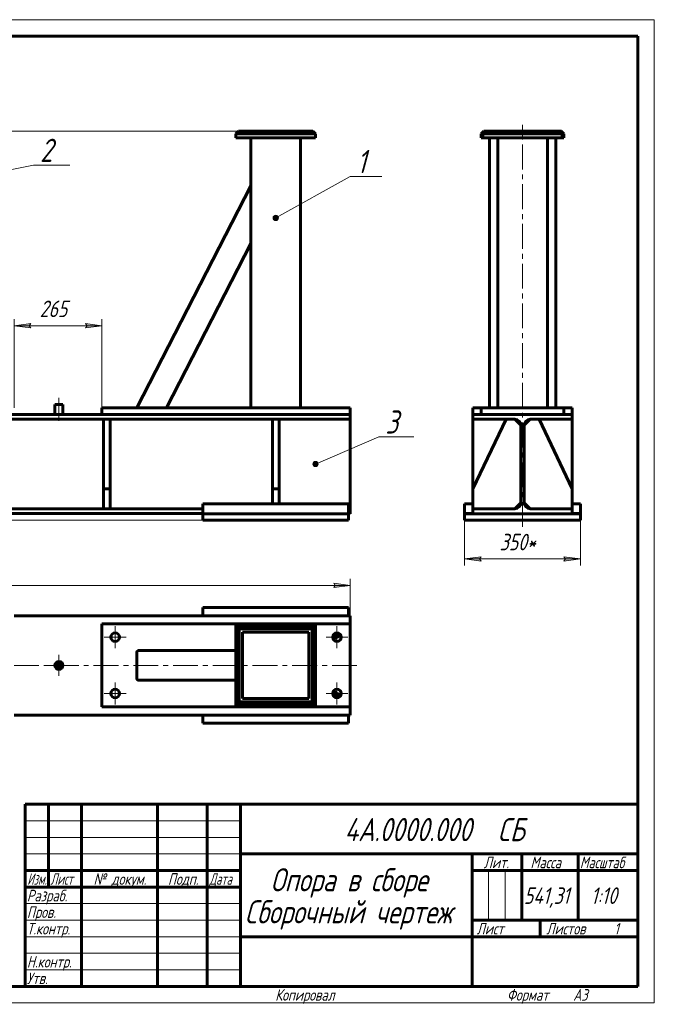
# Model space of a CAD drawing. Header units: millimetres. Extents: x 0 to 420, y 0 to 297.
# Tile 2 of 2: x 228 to 420, y 0 to 297. Entities that reach past the tile are written whole.
import ezdxf

# ---------------------------------------------------------------- set-up
doc = ezdxf.new("R2010")
doc.units = ezdxf.units.MM
for name, pattern in [('K5LT_AXLED', [12, 7.5, -1.5, 1.5, -1.5]), ('K5LT_BASIC', [0]), ('K5LT_THIN', [0])]:
    doc.linetypes.add(name, pattern=pattern)
doc.layers.add('Системный слой', color=7, linetype='Continuous')
doc.layers.add('Системный слой (1)', color=7, linetype='Continuous', true_color=0x6c6c6c)
doc.styles.add('KDIMTEXTSTYLE', font='GOST_AU.SHX', dxfattribs={"width": 0.96, "oblique": 15, "height": 5})
doc.styles.add('KTEXTSTYLE', font='GOST_AU.SHX', dxfattribs={"width": 0.96, "height": 5})
doc.dimstyles.new('KDIMSTYLE (0.10)', dxfattribs={"dimtxt": 5, "dimasz": 1, "dimexe": 2, "dimexo": 0, "dimgap": 1, "dimtad": 1, "dimlfac": 10, "dimtxsty": 'KDIMTEXTSTYLE', "dimsah": 1, "dimcen": 0, "dimdle": 1, "dimadec": 0, "dimazin": 0, "dimtfac": 0.667, "dimtmove": 0, "dimatfit": 3, "dimfxl": 1, "dimtvp": 1, "dimtolj": 1, "dimtzin": 0, "dimarcsym": 0})

# ---------------------------------------------------------------- blocks, each defined once
blk = doc.blocks.new('U0')
at = {"layer": 'Системный слой (1)', "color": 150, "linetype": 'K5LT_BASIC', "lineweight": 60, "true_color": 0x0080ff}
for p, q in [((123.16, 147.79), (70.16, 147.79)), ((283.66, 147.79), (167.16, 147.79)), ((328.16, 147.79), (327.66, 147.79))]:
    blk.add_line(p, q, dxfattribs=at)
blk = doc.blocks.new('U1')
at = {"layer": 'Системный слой (1)', "color": 150, "linetype": 'K5LT_BASIC', "lineweight": 60, "true_color": 0x0080ff}
for p, q in [((123.16, 149.29), (70.16, 149.29)), ((283.66, 149.29), (167.16, 149.29)), ((328.16, 149.29), (327.66, 149.29))]:
    blk.add_line(p, q, dxfattribs=at)
blk = doc.blocks.new('D0')
at = {"layer": 'Системный слой (1)'}
for points in [[(52.82, 258.29), (52.16, 263.29), (51.51, 258.29), (52.16, 258.79)], [(52.16, 145.79), (52.82, 150.79), (52.16, 150.29), (51.51, 150.79)]]:
    blk.add_hatch(color=7, dxfattribs=at).paths.add_polyline_path(points)
at = {"layer": 'Системный слой (1)', "color": 7, "linetype": 'K5LT_THIN', "lineweight": 18}
for p, q in [((294.46, 263.29), (50.16, 263.29)), ((51.51, 258.29), (52.16, 263.29)), ((52.16, 263.29), (52.82, 258.29)), ((52.16, 258.79), (51.51, 258.29)), ((52.82, 258.29), (52.16, 258.79)), ((52.16, 145.79), (51.51, 150.79)), ((51.51, 150.79), (52.16, 150.29)), ((52.16, 150.29), (52.82, 150.79)), ((52.82, 150.79), (52.16, 145.79)), ((283.66, 145.79), (50.16, 145.79))]:
    blk.add_line(p, q, dxfattribs=at)
blk.add_wipeout([(51.16, 196.95), (43.78, 196.95), (43.78, 211.52), (51.16, 211.52)]).dxf.layer = 'Системный слой (1)'
blk.add_line((52.16, 263.29), (52.16, 145.79), dxfattribs=at)
at = {"layer": 'Системный слой (1)', "color": 7, "insert": (44.58, 196.95), "char_height": 5, "attachment_point": 1, "rotation": 90, "style": 'KTEXTSTYLE'}
blk.add_mtext('\\H5.0;\\W1.000;\\Q15;\\Q15;\\W0.965;1175*', dxfattribs=at)
blk = doc.blocks.new('KDIMARROW_01')
at = {"layer": 'Системный слой'}
blk.add_hatch(color=0, dxfattribs=at).paths.add_polyline_path([(0, 0), (-5, 0.66), (-4.5, 0), (-5, -0.66)])
at = {"layer": 'Системный слой', "color": 0, "linetype": 'K5LT_THIN', "lineweight": 18}
for p, q in [((-4.5, 0), (-5, 0.66)), ((-5, 0.66), (0, 0)), ((0, 0), (-5, -0.66)), ((-5, -0.66), (-4.5, 0)), ((0, 0), (-1, 0))]:
    blk.add_line(p, q, dxfattribs=at)
blk = doc.blocks.new('D1')
at = {"layer": 'Системный слой (1)'}
for points in [[(231.66, 203.91), (231.16, 204.57), (231.66, 205.23), (226.66, 204.57)], [(248.16, 203.91), (253.16, 204.57), (248.16, 205.23), (248.66, 204.57)]]:
    blk.add_hatch(color=7, dxfattribs=at).paths.add_polyline_path(points)
at = {"layer": 'Системный слой (1)', "color": 7, "linetype": 'K5LT_THIN', "lineweight": 18}
for p, q in [((226.66, 179.79), (226.66, 206.57)), ((226.66, 204.57), (231.66, 205.23)), ((231.66, 205.23), (231.16, 204.57)), ((248.66, 204.57), (248.16, 205.23)), ((248.16, 205.23), (253.16, 204.57)), ((253.16, 179.79), (253.16, 206.57)), ((231.66, 203.91), (226.66, 204.57)), ((231.16, 204.57), (231.66, 203.91)), ((253.16, 204.57), (248.16, 203.91)), ((248.16, 203.91), (248.66, 204.57))]:
    blk.add_line(p, q, dxfattribs=at)
blk.add_wipeout([(234.37, 205.57), (234.37, 212.95), (245.01, 212.95), (245.01, 205.57)]).dxf.layer = 'Системный слой (1)'
blk.add_line((253.16, 204.57), (226.66, 204.57), dxfattribs=at)
at = {"layer": 'Системный слой (1)', "color": 7, "insert": (234.37, 212.16), "char_height": 5, "attachment_point": 1, "style": 'KTEXTSTYLE'}
blk.add_mtext('\\H5.0;\\W1.000;\\Q15;\\Q15;\\W0.965;265', dxfattribs=at)
blk = doc.blocks.new('U2')
at = {"layer": 'Системный слой (1)'}
blk.add_hatch(color=7, dxfattribs=at).paths.add_polyline_path([(306.46, 237.12), (306.38, 237.46), (306.16, 237.74), (305.84, 237.9), (305.48, 237.9), (305.16, 237.74), (304.94, 237.47), (304.86, 237.12), (304.94, 236.77), (305.16, 236.49), (305.47, 236.34), (305.83, 236.34), (306.15, 236.49), (306.38, 236.76), (306.46, 237.11)])
at = {"layer": 'Системный слой (1)', "color": 7, "linetype": 'K5LT_THIN', "lineweight": 18}
for q in [(305.66, 237.12), (337.67, 249.64)]:
    blk.add_line((328.16, 249.64), q, dxfattribs=at)
blk.add_arc((305.66, 237.12), 0.8, 0, 360, dxfattribs=at)
at = {"layer": 'Системный слой (1)', "color": 7, "insert": (330.16, 257.64), "char_height": 7, "attachment_point": 1, "style": 'KTEXTSTYLE'}
blk.add_mtext('\\H5.0;\\W1.000;\\Q15;\\Q15;\\W0.965;\\H7.00;{\\c16711680;1}', dxfattribs=at)
blk = doc.blocks.new('U3')
at = {"layer": 'Системный слой (1)'}
blk.add_hatch(color=7, dxfattribs=at).paths.add_polyline_path([(318.46, 162.79), (318.38, 163.13), (318.16, 163.41), (317.84, 163.57), (317.48, 163.57), (317.16, 163.41), (316.94, 163.14), (316.86, 162.79), (316.94, 162.44), (317.16, 162.16), (317.47, 162.01), (317.83, 162.01), (318.15, 162.16), (318.38, 162.43), (318.46, 162.78)])
at = {"layer": 'Системный слой (1)', "color": 7, "linetype": 'K5LT_THIN', "lineweight": 18}
for q in [(317.66, 162.79), (347.4, 170.98)]:
    blk.add_line((336.78, 170.98), q, dxfattribs=at)
blk.add_arc((317.66, 162.79), 0.8, 0, 360, dxfattribs=at)
at = {"layer": 'Системный слой (1)', "color": 7, "insert": (338.78, 178.98), "char_height": 7, "attachment_point": 1, "style": 'KTEXTSTYLE'}
blk.add_mtext('\\H5.0;\\W1.000;\\Q15;\\Q15;\\W0.965;\\H7.00;{\\c16711680;3}', dxfattribs=at)
blk = doc.blocks.new('U4')
at = {"layer": 'Системный слой (1)'}
blk.add_hatch(color=7, dxfattribs=at).paths.add_polyline_path([(201.96, 246.84), (201.88, 247.19), (201.66, 247.46), (201.34, 247.62), (200.98, 247.62), (200.66, 247.47), (200.44, 247.19), (200.36, 246.84), (200.44, 246.5), (200.66, 246.22), (200.97, 246.06), (201.33, 246.06), (201.65, 246.21), (201.88, 246.49), (201.96, 246.83)])
at = {"layer": 'Системный слой (1)', "color": 7, "linetype": 'K5LT_THIN', "lineweight": 18}
for q in [(201.16, 246.84), (243.48, 253.04)]:
    blk.add_line((232.49, 253.04), q, dxfattribs=at)
blk.add_arc((201.16, 246.84), 0.8, 0, 360, dxfattribs=at)
at = {"layer": 'Системный слой (1)', "color": 7, "insert": (234.49, 261.04), "char_height": 7, "attachment_point": 1, "style": 'KTEXTSTYLE'}
blk.add_mtext('\\H5.0;\\W1.000;\\Q15;\\Q15;\\W0.965;\\H7.00;{\\c16711680;2}', dxfattribs=at)
blk = doc.blocks.new('U7')
at = {"layer": 'Системный слой (1)', "color": 150, "linetype": 'K5LT_BASIC', "lineweight": 60, "true_color": 0x0080ff}
for p, q in [((381.02, 150.79), (380.74, 150.79)), ((397.72, 150.79), (395.22, 150.79))]:
    blk.add_line(p, q, dxfattribs=at)
blk = doc.blocks.new('U8')
at = {"layer": 'Системный слой (1)', "color": 150, "linetype": 'K5LT_BASIC', "lineweight": 60, "true_color": 0x0080ff}
for p, q in [((368.52, 263.29), (369.02, 263.29)), ((391.42, 263.29), (391.92, 263.29))]:
    blk.add_line(p, q, dxfattribs=at)
blk = doc.blocks.new('U9')
at = {"layer": 'Системный слой (1)', "color": 150, "linetype": 'K5LT_BASIC', "lineweight": 60, "true_color": 0x0080ff}
for p, q in [((368.22, 262.49), (367.72, 262.49)), ((392.72, 262.49), (392.22, 262.49))]:
    blk.add_line(p, q, dxfattribs=at)
blk = doc.blocks.new('U10')
at = {"layer": 'Системный слой (1)', "color": 150, "linetype": 'K5LT_BASIC', "lineweight": 60, "true_color": 0x0080ff}
for p, q in [((368.22, 261.29), (367.72, 261.29)), ((392.72, 261.29), (392.22, 261.29))]:
    blk.add_line(p, q, dxfattribs=at)
blk = doc.blocks.new('U11')
at = {"layer": 'Системный слой (1)', "color": 150, "linetype": 'K5LT_BASIC', "lineweight": 60, "true_color": 0x0080ff}
for p, q in [((362.72, 150.79), (365.22, 150.79)), ((379.42, 150.79), (379.69, 150.79))]:
    blk.add_line(p, q, dxfattribs=at)
blk = doc.blocks.new('U12')
at = {"layer": 'Системный слой (1)', "color": 150, "linetype": 'K5LT_BASIC', "lineweight": 60, "true_color": 0x0080ff}
for p, q in [((362.72, 147.79), (365.22, 147.79)), ((395.22, 147.79), (397.72, 147.79))]:
    blk.add_line(p, q, dxfattribs=at)
blk = doc.blocks.new('U13')
at = {"layer": 'Системный слой (1)', "color": 150, "linetype": 'K5LT_BASIC', "lineweight": 60, "true_color": 0x0080ff}
for p, q in [((365.22, 179.79), (367.72, 179.79)), ((392.72, 179.79), (395.22, 179.79))]:
    blk.add_line(p, q, dxfattribs=at)
blk = doc.blocks.new('D2')
at = {"layer": 'Системный слой (1)'}
for points in [[(367.72, 133.46), (367.22, 134.12), (367.72, 134.78), (362.72, 134.12)], [(397.72, 134.12), (392.72, 134.78), (393.22, 134.12), (392.72, 133.46)]]:
    blk.add_hatch(color=7, dxfattribs=at).paths.add_polyline_path(points)
at = {"layer": 'Системный слой (1)', "color": 7, "linetype": 'K5LT_THIN', "lineweight": 18}
for p, q in [((362.72, 145.79), (362.72, 132.12)), ((397.72, 145.79), (397.72, 132.12)), ((362.72, 134.12), (367.72, 134.78)), ((367.72, 133.46), (362.72, 134.12)), ((367.72, 134.78), (367.22, 134.12)), ((367.22, 134.12), (367.72, 133.46)), ((393.22, 134.12), (392.72, 134.78)), ((392.72, 134.78), (397.72, 134.12)), ((397.72, 134.12), (392.72, 133.46)), ((392.72, 133.46), (393.22, 134.12))]:
    blk.add_line(p, q, dxfattribs=at)
blk.add_wipeout([(373.29, 135.12), (373.29, 142.5), (386.59, 142.5), (386.59, 135.12)]).dxf.layer = 'Системный слой (1)'
blk.add_line((362.72, 134.12), (397.72, 134.12), dxfattribs=at)
at = {"layer": 'Системный слой (1)', "color": 7, "insert": (373.29, 141.71), "char_height": 5, "attachment_point": 1, "style": 'KTEXTSTYLE'}
blk.add_mtext('\\H5.0;\\W1.000;\\Q15;\\Q15;\\W0.965;350*', dxfattribs=at)
blk = doc.blocks.new('U14')
at = {"layer": 'Системный слой (1)', "color": 150, "linetype": 'K5LT_BASIC', "lineweight": 60, "true_color": 0x0080ff}
for p, q in [((171.66, 116.96), (70.16, 116.96)), ((328.16, 116.96), (226.66, 116.96))]:
    blk.add_line(p, q, dxfattribs=at)
blk = doc.blocks.new('U15')
at = {"layer": 'Системный слой (1)', "color": 150, "linetype": 'K5LT_BASIC', "lineweight": 60, "true_color": 0x0080ff}
for p, q in [((328.16, 116.96), (328.16, 114.46)), ((328.16, 89.46), (328.16, 86.96))]:
    blk.add_line(p, q, dxfattribs=at)
blk = doc.blocks.new('U16')
at = {"layer": 'Системный слой (1)', "color": 150, "linetype": 'K5LT_BASIC', "lineweight": 60, "true_color": 0x0080ff}
for p, q in [((171.66, 86.96), (70.16, 86.96)), ((328.16, 86.96), (226.66, 86.96))]:
    blk.add_line(p, q, dxfattribs=at)
blk = doc.blocks.new('D3')
at = {"layer": 'Системный слой (1)'}
for points in [[(75.16, 125.47), (74.66, 126.12), (75.16, 126.78), (70.16, 126.12)], [(323.16, 125.47), (328.16, 126.12), (323.16, 126.78), (323.66, 126.12)]]:
    blk.add_hatch(color=7, dxfattribs=at).paths.add_polyline_path(points)
at = {"layer": 'Системный слой (1)', "color": 7, "linetype": 'K5LT_THIN', "lineweight": 18}
for p, q in [((70.16, 114.46), (70.16, 128.12)), ((328.16, 114.46), (328.16, 128.12)), ((70.16, 126.12), (75.16, 126.78)), ((75.16, 125.47), (70.16, 126.12)), ((75.16, 126.78), (74.66, 126.12)), ((74.66, 126.12), (75.16, 125.47)), ((323.66, 126.12), (323.16, 126.78)), ((323.16, 126.78), (328.16, 126.12)), ((328.16, 126.12), (323.16, 125.47)), ((323.16, 125.47), (323.66, 126.12))]:
    blk.add_line(p, q, dxfattribs=at)
blk.add_wipeout([(190.51, 127.12), (190.51, 134.51), (207.12, 134.51), (207.12, 127.12)]).dxf.layer = 'Системный слой (1)'
blk.add_line((70.16, 126.12), (328.16, 126.12), dxfattribs=at)
at = {"layer": 'Системный слой (1)', "color": 7, "insert": (190.51, 133.71), "char_height": 5, "attachment_point": 1, "style": 'KTEXTSTYLE'}
blk.add_mtext('\\H5.0;\\W1.000;\\Q15;\\Q15;\\W0.965;2580*', dxfattribs=at)
blk = doc.blocks.new('U27')
at = {"layer": 'Системный слой (1)', "color": 30, "linetype": 'K5LT_AXLED', "lineweight": 18, "true_color": 0xff8000}
for q in [(240.16, 105.16), (236.96, 101.96), (243.36, 101.96), (240.16, 98.76)]:
    blk.add_line((240.16, 101.96), q, dxfattribs=at)
blk = doc.blocks.new('U28')
at = {"layer": 'Системный слой (1)', "color": 30, "linetype": 'K5LT_AXLED', "lineweight": 18, "true_color": 0xff8000}
for q in [(257.16, 96.76), (253.86, 93.46), (260.46, 93.46), (257.16, 90.16)]:
    blk.add_line((257.16, 93.46), q, dxfattribs=at)
blk = doc.blocks.new('U29')
at = {"layer": 'Системный слой (1)', "color": 30, "linetype": 'K5LT_AXLED', "lineweight": 18, "true_color": 0xff8000}
for q in [(257.16, 113.76), (253.86, 110.46), (260.46, 110.46), (257.16, 107.16)]:
    blk.add_line((257.16, 110.46), q, dxfattribs=at)
blk = doc.blocks.new('U30')
at = {"layer": 'Системный слой (1)', "color": 30, "linetype": 'K5LT_AXLED', "lineweight": 18, "true_color": 0xff8000}
for q in [(324.16, 96.76), (320.86, 93.46), (327.46, 93.46), (324.16, 90.16)]:
    blk.add_line((324.16, 93.46), q, dxfattribs=at)
blk = doc.blocks.new('U31')
at = {"layer": 'Системный слой (1)', "color": 30, "linetype": 'K5LT_AXLED', "lineweight": 18, "true_color": 0xff8000}
for q in [(324.16, 113.76), (320.86, 110.46), (327.46, 110.46), (324.16, 107.16)]:
    blk.add_line((324.16, 110.46), q, dxfattribs=at)
blk = doc.blocks.new('U32')
at = {"color": 7, "linetype": 'K5LT_THIN', "lineweight": 18}
for p, q in [((0, 297), (420, 297)), ((420, 297), (420, 0)), ((230, 55), (295, 55)), ((230, 50), (295, 50)), ((230, 45), (295, 45)), ((369.96, 25), (369.96, 40)), ((374.98, 25), (374.98, 40)), ((230, 30), (295, 30)), ((230, 25), (295, 25)), ((230, 20), (295, 20)), ((230, 15), (295, 15)), ((230, 10), (295, 10)), ((420, 0), (0, 0))]:
    blk.add_line(p, q, dxfattribs=at)
at = {"color": 150, "linetype": 'K5LT_BASIC', "lineweight": 60, "true_color": 0x0080ff}
for p, q in [((20, 292), (415, 292)), ((415, 292), (415, 5)), ((230, 60), (415, 60)), ((230, 5), (230, 60)), ((237, 35), (237, 60)), ((247, 5), (247, 60)), ((270, 5), (270, 60)), ((285, 5), (285, 60)), ((295, 5), (295, 60)), ((295, 45), (415, 45)), ((365, 5), (365, 45)), ((380, 25), (380, 45)), ((397, 25), (397, 45)), ((230, 40), (295, 40)), ((365, 40), (380, 40)), ((380, 40), (415, 40)), ((230, 35), (295, 35)), ((365, 25), (415, 25)), ((385.57, 20), (385.57, 25)), ((295, 20), (365, 20)), ((365, 20), (415, 20)), ((415, 5), (20, 5))]:
    blk.add_line(p, q, dxfattribs=at)
at = {"color": 7, "attachment_point": 1, "style": 'KTEXTSTYLE'}
for s, insert, char_height in [('\\H5.0;\\W1.000;\\Q15;\\Q15;\\W0.965;\\H7.00;4А.0000.000', (326.41, 55.86), 7), ('\\H5.0;\\W1.000;\\Q15;\\Q15;\\W0.965;\\H7.00; ', (369.75, 55.86), 7), ('\\H5.0;\\W1.000;\\Q15;\\Q15;\\W0.965;\\H7.00;СБ', (372.71, 55.86), 7), ('\\H5.0;\\W1.000;\\Q15;\\Q15;\\W0.965;\\H3.50;Лит.', (368.47, 44.18), 3.5), ('\\H5.0;\\W1.000;\\Q15;\\Q15;\\W0.965;\\H3.50;Масса', (382.58, 44.18), 3.5), ('\\H5.0;\\W1.000;\\Q15;\\Q15;\\W0.930;\\H3.50;Масштаб', (397.52, 44.18), 3.5), ('\\H5.0;\\W1.000;\\Q15;\\Q15;\\W0.784;\\H3.50;Изм.', (230.62, 39.18), 3.5), ('\\H5.0;\\W1.000;\\Q15;\\Q15;\\W0.799;\\H3.50;Лист', (237.61, 39.18), 3.5), ('\\H5.0;\\W1.000;\\Q15;\\Q15;\\W0.965;\\H3.50;№ докум.', (250.63, 39.18), 3.5), ('\\H5.0;\\W1.000;\\Q15;\\Q15;\\W0.965;\\H3.50;Подп.', (273.1, 39.18), 3.5), ('\\H5.0;\\W1.000;\\Q15;\\Q15;\\W0.799;\\H3.50;Дата', (285.61, 39.18), 3.5), ('\\H5.0;\\W1.000;\\Q15;\\Q15;\\W0.965;\\H7.00;Опора в сборе', (304.09, 40.69), 7), ('\\H5.0;\\W1.000;\\Q15;\\Q15;\\W0.965;\\H3.50;Разраб.', (230.5, 34.18), 3.5), ('\\H5.0;\\W1.000;\\Q15;\\Q15;\\W0.965;541,31', (380.58, 34.9), 5), ('\\H5.0;\\W1.000;\\Q15;\\Q15;\\W0.965;{\\c16711680;1:10}', (400.86, 34.9), 5), ('\\H5.0;\\W1.000;\\Q15;\\Q15;\\W0.965;\\H7.00;Сборочный чертеж', (296.31, 31.02), 7), ('\\H5.0;\\W1.000;\\Q15;\\Q15;\\W0.965;\\H3.50;Пров.', (230.5, 29.18), 3.5), ('\\H5.0;\\W1.000;\\Q15;\\Q15;\\W0.965;\\H3.50;Т.контр.', (230.5, 24.18), 3.5), ('\\H5.0;\\W1.000;\\Q15;\\Q15;\\W0.965;\\H3.50;Лист', (366.32, 24.18), 3.5), ('\\H5.0;\\W1.000;\\Q15;\\Q15;\\W0.965;\\H3.50;Листов', (387.36, 24.18), 3.5), ('\\H5.0;\\W1.000;\\Q15;\\Q15;\\W0.965;\\H3.50;1', (407.91, 24.18), 3.5), ('\\H5.0;\\W1.000;\\Q15;\\Q15;\\W0.965;\\H3.50;Н.контр.', (230.5, 14.18), 3.5), ('\\H5.0;\\W1.000;\\Q15;\\Q15;\\W0.965;\\H3.50;Утв.', (230.5, 9.18), 3.5), ('\\H5.0;\\W1.000;\\Q15;\\Q15;\\W0.965;\\H3.50;Копировал', (305.5, 4.18), 3.5), ('\\H5.0;\\W1.000;\\Q15;\\Q15;\\W0.965;\\H3.50;Формат', (375.5, 4.18), 3.5), ('\\H5.0;\\W1.000;\\Q15;\\Q15;\\W0.965;\\H3.50;A3', (395.5, 4.18), 3.5)]:
    blk.add_mtext(s, dxfattribs=dict(at, insert=insert, char_height=char_height))

msp = doc.modelspace()

# ---------------------------------------------------------------- linework, layer by layer
at = {"layer": 'Системный слой (1)', "color": 150, "linetype": 'K5LT_BASIC', "lineweight": 60, "true_color": 0x0080ff}
for p, q in [((294.4581, 263.2875), (293.6581, 262.4875)), ((317.6581, 262.4875), (293.6581, 262.4875)), ((293.6581, 262.4875), (293.6581, 261.2875)), ((294.4581, 263.2875), (316.8581, 263.2875)), ((317.6581, 262.4875), (316.8581, 263.2875)), ((317.6581, 262.4875), (317.6581, 261.2875)), ((367.7167, 262.4875), (368.5167, 263.2875)), ((367.7167, 262.4875), (367.7167, 261.2875)), ((368.2167, 262.4875), (369.0167, 263.2875)), ((392.2167, 262.4875), (368.2167, 262.4875)), ((368.2167, 262.4875), (368.2167, 261.2875)), ((369.0167, 263.2875), (391.4167, 263.2875)), ((392.2167, 262.4875), (391.4167, 263.2875)), ((392.7167, 262.4875), (391.9167, 263.2875)), ((392.2167, 262.4875), (392.2167, 261.2875)), ((392.7167, 262.4875), (392.7167, 261.2875)), ((317.6581, 261.2875), (293.6581, 261.2875)), ((298.1581, 261.2875), (298.1581, 179.7875)), ((313.1581, 261.2875), (313.1581, 179.7875)), ((392.2167, 261.2875), (368.2167, 261.2875)), ((370.2167, 261.2875), (370.2167, 179.7875)), ((372.7167, 261.2875), (372.7167, 179.7875)), ((387.7167, 261.2875), (387.7167, 179.7875)), ((390.2167, 261.2875), (390.2167, 179.7875)), ((263.674, 179.7875), (298.1581, 246.8398)), ((272.67, 179.7875), (298.1581, 229.3476)), ((238.9581, 180.7875), (238.9581, 177.7875)), ((238.9581, 180.7875), (241.3581, 180.7875)), ((241.3581, 180.7875), (241.3581, 177.7875)), ((253.1581, 179.7875), (328.1581, 179.7875)), ((253.1581, 179.7875), (253.1581, 177.7875)), ((328.1581, 179.7875), (328.1581, 177.7875)), ((365.2167, 179.7875), (365.2167, 177.7875)), ((367.7167, 179.7875), (367.7167, 177.7875)), ((367.7167, 179.7875), (392.7167, 179.7875)), ((392.7167, 179.7875), (392.7167, 177.7875)), ((395.2167, 179.7875), (395.2167, 177.7875)), ((328.1581, 177.7875), (70.1581, 177.7875)), ((328.1581, 176.2875), (70.1581, 176.2875)), ((253.6581, 155.2875), (253.6581, 176.2875)), ((255.6581, 155.2875), (255.6581, 176.2875)), ((304.6581, 155.2875), (304.6581, 176.2875)), ((306.6581, 155.2875), (306.6581, 176.2875)), ((328.1581, 177.7875), (328.1581, 176.2875)), ((328.1581, 176.2875), (328.1581, 174.4875)), ((365.2167, 176.2875), (365.2167, 177.7875)), ((365.2167, 177.7875), (395.2167, 177.7875)), ((377.9167, 176.2875), (365.2167, 176.2875)), ((365.2167, 155.2875), (365.2167, 176.2875)), ((365.2167, 155.2875), (375.2167, 176.2875)), ((367.7167, 177.7875), (392.7167, 177.7875)), ((377.9167, 176.2875), (379.7167, 174.4875)), ((382.5167, 176.2875), (380.7167, 174.4875)), ((395.2167, 176.2875), (382.5167, 176.2875)), ((395.2167, 155.2875), (385.2167, 176.2875)), ((395.2167, 177.7875), (395.2167, 176.2875)), ((395.2167, 155.2875), (395.2167, 176.2875)), ((328.1581, 174.4875), (328.1581, 151.0875)), ((379.7167, 151.0875), (379.7167, 174.4875)), ((380.7167, 174.4875), (380.7167, 151.0875)), ((253.6581, 149.2875), (253.6581, 155.2875)), ((253.6581, 155.2875), (255.6581, 155.2875)), ((255.6581, 149.2875), (255.6581, 155.2875)), ((304.6581, 150.7875), (304.6581, 155.2875)), ((304.6581, 155.2875), (306.6581, 155.2875)), ((306.6581, 150.7875), (306.6581, 155.2875)), ((365.2167, 149.2875), (365.2167, 155.2875)), ((395.2167, 149.2875), (395.2167, 155.2875)), ((253.6581, 149.2875), (255.6581, 149.2875)), ((283.6581, 147.7875), (283.6581, 150.7875)), ((327.6581, 150.7875), (283.6581, 150.7875)), ((327.6581, 147.7875), (327.6581, 150.7875)), ((328.1581, 151.0875), (328.1581, 149.2875)), ((328.1581, 149.2875), (328.1581, 147.7875)), ((362.7167, 147.7875), (362.7167, 150.7875)), ((365.2167, 149.2875), (377.9167, 149.2875)), ((365.2167, 147.7875), (365.2167, 149.2875)), ((379.7167, 151.0875), (377.9167, 149.2875)), ((379.6916, 150.7875), (377.9167, 149.2875)), ((380.7167, 151.0875), (382.5167, 149.2875)), ((380.7419, 150.7875), (382.5167, 149.2875)), ((382.5167, 149.2875), (395.2167, 149.2875)), ((395.2167, 149.2875), (395.2167, 147.7875)), ((397.7167, 147.7875), (397.7167, 150.7875)), ((283.6581, 147.7875), (327.6581, 147.7875)), ((283.6581, 147.7875), (283.6581, 145.7875)), ((327.6581, 147.7875), (283.6581, 147.7875)), ((283.6581, 145.7875), (327.6581, 145.7875)), ((327.6581, 147.7875), (327.6581, 145.7875)), ((365.2167, 147.7875), (362.7167, 147.7875)), ((362.7167, 147.7875), (362.7167, 145.7875)), ((362.7167, 145.7875), (397.7167, 145.7875)), ((395.2167, 147.7875), (365.2167, 147.7875)), ((395.2167, 147.7875), (397.7167, 147.7875)), ((397.7167, 147.7875), (397.7167, 145.7875)), ((283.6581, 119.4615), (283.6581, 116.9615)), ((283.6581, 119.4615), (327.6581, 119.4615)), ((327.6581, 119.4615), (327.6581, 116.9615)), ((328.1581, 114.4615), (253.1581, 114.4615)), ((253.1581, 114.4615), (253.1581, 89.4615)), ((294.4581, 113.1615), (293.6581, 113.9615)), ((293.6581, 89.9615), (293.6581, 113.9615)), ((293.6581, 113.9615), (317.6581, 113.9615)), ((294.4581, 113.1615), (294.4581, 90.7615)), ((316.8581, 113.1615), (294.4581, 113.1615)), ((317.6581, 113.9615), (316.8581, 113.1615)), ((316.8581, 90.7615), (316.8581, 113.1615)), ((317.6581, 113.9615), (317.6581, 89.9615)), ((328.1581, 89.4615), (328.1581, 114.4615)), ((316.6581, 112.9615), (294.6581, 112.9615)), ((294.6581, 112.9615), (294.6581, 90.9615)), ((295.6581, 111.9615), (295.6581, 91.9615)), ((315.6581, 111.9615), (295.6581, 111.9615)), ((315.6581, 91.9615), (315.6581, 111.9615)), ((316.6581, 90.9615), (316.6581, 112.9615)), ((322.9211, 110.0615), (323.1581, 110.0615)), ((263.674, 98.0615), (263.674, 105.8615)), ((264.3487, 106.4615), (293.6581, 106.4615)), ((264.3487, 97.4615), (293.6581, 97.4615)), ((323.1581, 93.8615), (322.9211, 93.8615)), ((253.1581, 89.4615), (328.1581, 89.4615)), ((294.4581, 90.7615), (293.6581, 89.9615)), ((317.6581, 89.9615), (293.6581, 89.9615)), ((294.4581, 90.7615), (316.8581, 90.7615)), ((294.6581, 90.9615), (316.6581, 90.9615)), ((295.6581, 91.9615), (315.6581, 91.9615)), ((317.6581, 89.9615), (316.8581, 90.7615)), ((283.6581, 84.4615), (283.6581, 86.9615)), ((327.6581, 84.4615), (327.6581, 86.9615)), ((327.6581, 84.4615), (283.6581, 84.4615))]:
    msp.add_line(p, q, dxfattribs=at)
at = {"layer": 'Системный слой (1)', "color": 30, "linetype": 'K5LT_AXLED', "lineweight": 18, "true_color": 0xff8000}
msp.add_line((330.1581, 101.9615), (68.1581, 101.9615), dxfattribs=at)
at = {"layer": 'Системный слой (1)', "color": 150, "linetype": 'K5LT_BASIC', "lineweight": 60, "true_color": 0x0080ff}
for centre, radius in [((257.1581, 110.4615), 1.3), ((324.1581, 110.4615), 1.3), ((240.1581, 101.9615), 1.2), ((240.1581, 101.9615), 0.6), ((257.1581, 93.4615), 1.3), ((324.1581, 93.4615), 1.3)]:
    msp.add_circle(centre, radius, dxfattribs=at)
for centre, radius, start, end in [((377.9167, 174.4875), 1.8, 0, 90), ((382.5167, 174.4875), 1.8, 90, 180), ((377.9167, 151.0875), 1.8, 270, 0), ((382.5167, 151.0875), 1.8, 180, 270), ((322.1581, 111.9615), 1.9, 292.446685, 353.813519), ((323.1581, 111.9615), 1.9, 270, 344.692283), ((322.1581, 91.9615), 1.9, 6.186481, 67.553315), ((323.1581, 91.9615), 1.9, 15.307717, 90)]:
    msp.add_arc(centre, radius, start, end, dxfattribs=at)
for points in [[(264.3487, 106.4615), (263.9535, 106.4615), (263.674, 106.213), (263.674, 105.8615)], [(263.674, 98.0615), (263.674, 97.71), (263.9535, 97.4615), (264.3487, 97.4615)]]:
    msp.add_rational_spline(points, [1, 0.804737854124, 0.804737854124, 1], degree=3, dxfattribs=at)

# ---------------------------------------------------------------- block references
at = {"layer": 'Системный слой (1)'}
for name in ['U9', 'U8', 'U10', 'U2', 'U3', 'U13', 'U1', 'U11', 'U7', 'U0', 'U12', 'U14', 'U15', 'U27', 'U28', 'U30', 'U16']:
    msp.add_blockref(name, (0, 0), dxfattribs=at)

# ---------------------------------------------------------------- next in the draw order: dimensions: what is measured, and where the dimension line sits
at = {"layer": 'Системный слой (1)', "color": 7}
dim = msp.add_linear_dim(base=(52.1648, 263.2875), p1=(283.6581, 145.7875), p2=(294.4581, 263.2875), angle=90, dimstyle='KDIMSTYLE (0.10)', override={"dimexo": 0, "dimpost": '\\H5.0;\\W0.965;\\Q15;<>\\H5.0;\\W0.965;\\Q15;\\Q15;*', "dimblk1": 'KDIMARROW_01', "dimblk2": 'KDIMARROW_01', "dimse1": 0, "dimse2": 0, "dimclrt": 7, "dimtol": 1, "dimtp": 0, "dimtm": 0, "dimtdec": 5, "dimtolj": 1}, dxfattribs=at)
dim.commit()
dim.dimension.update_dxf_attribs({"geometry": 'D0', "text_midpoint": (52.1648, 204.5375), "dimtype": 160})
for base, p1, p2, picture, middle in [((362.7167, 134.1198), (397.7167, 145.7875), (362.7167, 145.7875), 'D2', (380.2167, 134.1198)), ((70.1581, 126.1244), (328.1581, 114.4615), (70.1581, 114.4615), 'D3', (199.1581, 126.1244))]:
    dim = msp.add_linear_dim(base=base, p1=p1, p2=p2, dimstyle='KDIMSTYLE (0.10)', override={"dimexo": 0, "dimpost": '\\H5.0;\\W0.965;\\Q15;<>\\H5.0;\\W0.965;\\Q15;\\Q15;*', "dimblk1": 'KDIMARROW_01', "dimblk2": 'KDIMARROW_01', "dimse1": 0, "dimse2": 0, "dimclrt": 7, "dimtol": 1, "dimtp": 0, "dimtm": 0, "dimtdec": 5, "dimtolj": 1}, dxfattribs=at)
    dim.commit()
    dim.dimension.update_dxf_attribs({"geometry": picture, "text_midpoint": middle, "dimtype": 160})

# ---------------------------------------------------------------- next in the draw order: linework, layer by layer
at = {"layer": 'Системный слой (1)', "color": 30, "linetype": 'K5LT_AXLED', "lineweight": 18, "true_color": 0xff8000}
msp.add_line((380.2167, 143.7875), (380.2167, 265.2875), dxfattribs=at)

# ---------------------------------------------------------------- next in the draw order: block references
at = {"layer": 'Системный слой (1)'}
for name in ['U4', 'U29', 'U31']:
    msp.add_blockref(name, (0, 0), dxfattribs=at)

# ---------------------------------------------------------------- next in the draw order: dimensions: what is measured, and where the dimension line sits
at = {"layer": 'Системный слой (1)', "color": 7}
dim = msp.add_linear_dim(base=(253.1581, 204.5676), p1=(226.6581, 179.7875), p2=(253.1581, 179.7875), dimstyle='KDIMSTYLE (0.10)', override={"dimexo": 0, "dimpost": '\\H5.0;\\W0.965;\\Q15;<>', "dimblk1": 'KDIMARROW_01', "dimblk2": 'KDIMARROW_01', "dimse1": 0, "dimse2": 0, "dimclrt": 7, "dimtol": 1, "dimtp": 0, "dimtm": 0, "dimtdec": 5, "dimtolj": 1}, dxfattribs=at)
dim.commit()
dim.dimension.update_dxf_attribs({"geometry": 'D1', "text_midpoint": (239.9081, 204.5676), "dimtype": 160})

# ---------------------------------------------------------------- next in the draw order: linework, layer by layer
at = {"layer": 'Системный слой (1)', "color": 30, "linetype": 'K5LT_AXLED', "lineweight": 18, "true_color": 0xff8000}
msp.add_line((240.1581, 182.7875), (240.1581, 175.7875), dxfattribs=at)

# ---------------------------------------------------------------- next in the draw order: block references
msp.add_blockref('U32', (0, 0))

doc.saveas('drawing.dxf')
